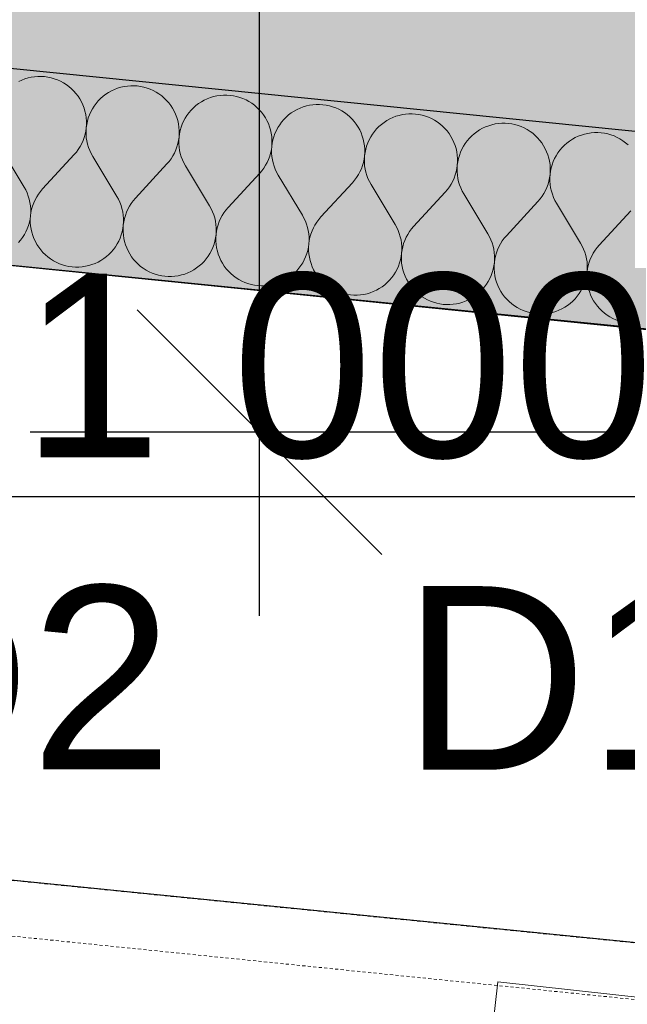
# Model space of a CAD drawing. Header units: millimetres. Extents: x -25972 to 4516, y -2839 to 20217.
# Tile 114 of 114: x -12324 to -11828, y 8600 to 9404. Entities that reach past the tile are written whole.
import ezdxf

# ---------------------------------------------------------------- set-up
doc = ezdxf.new("R2010")
doc.units = ezdxf.units.MM
doc.header["$MEASUREMENT"] = 0
doc.linetypes.add('Wipeout_Contour', pattern=[1000, 0, -1000])
doc.linetypes.add('Čárkovaná M', pattern=[4.5, 2.5, -2])
for name, color, linetype in [('7._POHLED ZÁPADNÍ_1_3D prvky fasada nove', 7, 'Continuous'), ('7._POHLED ZÁPADNÍ_1_Anotace - SP', 7, 'Continuous'), ('7._POHLED ZÁPADNÍ_1_Kóty - SP', 7, 'Continuous'), ('7._POHLED ZÁPADNÍ_1_Nové_Anotace - SP', 7, 'Continuous'), ('7._POHLED ZÁPADNÍ_1_Nové_Konstrukce - nosné', 7, 'Continuous'), ('7._POHLED ZÁPADNÍ_1_Nové_Kóty - SP', 7, 'Continuous'), ('7._POHLED ZÁPADNÍ_1_Nové_Otvory – Dveře', 7, 'Continuous'), ('7._POHLED ZÁPADNÍ_1_Nové_Situace - terén', 7, 'Continuous'), ('7._POHLED ZÁPADNÍ_1_Nové_Výplně – Řezové', 7, 'Continuous'), ('7._POHLED ZÁPADNÍ_1_Nové_VÝTAH VAR 1', 7, 'Continuous'), ('7._POHLED ZÁPADNÍ_1_TZB - VZT', 7, 'Continuous'), ('7._POHLED ZÁPADNÍ_1_TZB - ZTI', 7, 'Continuous')]:
    doc.layers.add(name, color=color, linetype=linetype)
doc.styles.add('GENEROVANÝ_STYL_1', font='txt')
doc.styles.add('GENEROVANÝ_STYL_2', font='txt')

# ---------------------------------------------------------------- blocks, each defined once
blk = doc.blocks.new('*X44', base_point=(-26739.77, -6860.77))
at = {"layer": '7._POHLED ZÁPADNÍ_1_Nové_Výplně – Řezové', "color": 21, "linetype": 'Continuous', "lineweight": 20, "true_color": 0xffaaaa}
for p, q in [((-12322.41, 9354.91), (-12324.88, 9353.76)), ((-12319.87, 9355.88), (-12322.41, 9354.91)), ((-12317.26, 9356.66), (-12319.87, 9355.88)), ((-12314.61, 9357.26), (-12317.26, 9356.66)), ((-12311.92, 9357.66), (-12314.61, 9357.26)), ((-12309.21, 9357.88), (-12311.92, 9357.66)), ((-12306.49, 9357.89), (-12309.21, 9357.88)), ((-12303.77, 9357.72), (-12306.49, 9357.89)), ((-12301.08, 9357.35), (-12303.77, 9357.72)), ((-12298.41, 9356.79), (-12301.08, 9357.35)), ((-12295.8, 9356.04), (-12298.41, 9356.79)), ((-12293.24, 9355.1), (-12295.8, 9356.04)), ((-12290.76, 9353.99), (-12293.24, 9355.1)), ((-12288.37, 9352.7), (-12290.76, 9353.99)), ((-12286.07, 9351.24), (-12288.37, 9352.7)), ((-12283.88, 9349.63), (-12286.07, 9351.24)), ((-12281.81, 9347.86), (-12283.88, 9349.63)), ((-12279.88, 9345.95), (-12281.81, 9347.86)), ((-12246.61, 9347.26), (-12249.07, 9346.12)), ((-12244.06, 9348.23), (-12246.61, 9347.26)), ((-12241.46, 9349.01), (-12244.06, 9348.23)), ((-12238.8, 9349.61), (-12241.46, 9349.01)), ((-12236.11, 9350.02), (-12238.8, 9349.61)), ((-12233.4, 9350.23), (-12236.11, 9350.02)), ((-12230.68, 9350.25), (-12233.4, 9350.23)), ((-12227.97, 9350.07), (-12230.68, 9350.25)), ((-12225.27, 9349.7), (-12227.97, 9350.07)), ((-12222.61, 9349.14), (-12225.27, 9349.7)), ((-12219.99, 9348.39), (-12222.61, 9349.14)), ((-12217.44, 9347.46), (-12219.99, 9348.39)), ((-12214.96, 9346.34), (-12217.44, 9347.46)), ((-12278.08, 9343.9), (-12279.88, 9345.95)), ((-12276.44, 9341.73), (-12278.08, 9343.9)), ((-12274.95, 9339.46), (-12276.44, 9341.73)), ((-12273.63, 9337.08), (-12274.95, 9339.46)), ((-12257.94, 9339.87), (-12259.85, 9337.93)), ((-12255.9, 9341.66), (-12257.94, 9339.87)), ((-12253.73, 9343.31), (-12255.9, 9341.66)), ((-12251.45, 9344.8), (-12253.73, 9343.31)), ((-12249.07, 9346.12), (-12251.45, 9344.8)), ((-12212.56, 9345.05), (-12214.96, 9346.34)), ((-12210.26, 9343.6), (-12212.56, 9345.05)), ((-12208.07, 9341.98), (-12210.26, 9343.6)), ((-12206.01, 9340.21), (-12208.07, 9341.98)), ((-12204.07, 9338.3), (-12206.01, 9340.21)), ((-12170.8, 9339.61), (-12173.27, 9338.47)), ((-12168.26, 9340.58), (-12170.8, 9339.61)), ((-12165.65, 9341.37), (-12168.26, 9340.58)), ((-12163, 9341.96), (-12165.65, 9341.37)), ((-12160.31, 9342.37), (-12163, 9341.96)), ((-12157.6, 9342.58), (-12160.31, 9342.37)), ((-12154.87, 9342.6), (-12157.6, 9342.58)), ((-12152.16, 9342.42), (-12154.87, 9342.6)), ((-12149.46, 9342.05), (-12152.16, 9342.42)), ((-12146.8, 9341.49), (-12149.46, 9342.05)), ((-12144.19, 9340.74), (-12146.8, 9341.49)), ((-12141.63, 9339.81), (-12144.19, 9340.74)), ((-12139.15, 9338.69), (-12141.63, 9339.81)), ((-12136.75, 9337.4), (-12139.15, 9338.69)), ((-12272.49, 9334.61), (-12273.63, 9337.08)), ((-12271.52, 9332.06), (-12272.49, 9334.61)), ((-12270.74, 9329.46), (-12271.52, 9332.06)), ((-12264.69, 9331.38), (-12265.97, 9328.98)), ((-12263.23, 9333.67), (-12264.69, 9331.38)), ((-12261.62, 9335.86), (-12263.23, 9333.67)), ((-12259.85, 9337.93), (-12261.62, 9335.86)), ((-12202.28, 9336.25), (-12204.07, 9338.3)), ((-12200.63, 9334.09), (-12202.28, 9336.25)), ((-12199.15, 9331.81), (-12200.63, 9334.09)), ((-12197.83, 9329.43), (-12199.15, 9331.81)), ((-12182.13, 9332.22), (-12184.04, 9330.28)), ((-12180.09, 9334.02), (-12182.13, 9332.22)), ((-12177.92, 9335.66), (-12180.09, 9334.02)), ((-12175.65, 9337.15), (-12177.92, 9335.66)), ((-12173.27, 9338.47), (-12175.65, 9337.15)), ((-12134.46, 9335.95), (-12136.75, 9337.4)), ((-12132.27, 9334.33), (-12134.46, 9335.95)), ((-12130.2, 9332.56), (-12132.27, 9334.33)), ((-12128.27, 9330.65), (-12130.2, 9332.56)), ((-12126.47, 9328.61), (-12128.27, 9330.65)), ((-12097.46, 9330.82), (-12099.84, 9329.5)), ((-12094.99, 9331.97), (-12097.46, 9330.82)), ((-12092.45, 9332.93), (-12094.99, 9331.97)), ((-12089.85, 9333.72), (-12092.45, 9332.93)), ((-12087.19, 9334.31), (-12089.85, 9333.72)), ((-12084.5, 9334.72), (-12087.19, 9334.31)), ((-12081.79, 9334.93), (-12084.5, 9334.72)), ((-12079.07, 9334.95), (-12081.79, 9334.93)), ((-12076.35, 9334.77), (-12079.07, 9334.95)), ((-12073.66, 9334.4), (-12076.35, 9334.77)), ((-12071, 9333.84), (-12073.66, 9334.4)), ((-12068.38, 9333.09), (-12071, 9333.84)), ((-12065.83, 9332.16), (-12068.38, 9333.09)), ((-12063.34, 9331.04), (-12065.83, 9332.16)), ((-12060.95, 9329.76), (-12063.34, 9331.04)), ((-12270.15, 9326.8), (-12270.74, 9329.46)), ((-12269.74, 9324.11), (-12270.15, 9326.8)), ((-12269.53, 9321.4), (-12269.74, 9324.11)), ((-12268.02, 9323.94), (-12268.77, 9321.32)), ((-12267.09, 9326.5), (-12268.02, 9323.94)), ((-12265.97, 9328.98), (-12267.09, 9326.5)), ((-12196.68, 9326.96), (-12197.83, 9329.43)), ((-12195.72, 9324.42), (-12196.68, 9326.96)), ((-12194.94, 9321.81), (-12195.72, 9324.42)), ((-12188.88, 9323.73), (-12190.17, 9321.33)), ((-12187.43, 9326.03), (-12188.88, 9323.73)), ((-12185.81, 9328.22), (-12187.43, 9326.03)), ((-12184.04, 9330.28), (-12185.81, 9328.22)), ((-12124.83, 9326.44), (-12126.47, 9328.61)), ((-12123.34, 9324.16), (-12124.83, 9326.44)), ((-12122.02, 9321.78), (-12123.34, 9324.16)), ((-12108.24, 9322.64), (-12110.01, 9320.57)), ((-12106.33, 9324.57), (-12108.24, 9322.64)), ((-12104.29, 9326.37), (-12106.33, 9324.57)), ((-12102.12, 9328.01), (-12104.29, 9326.37)), ((-12099.84, 9329.5), (-12102.12, 9328.01)), ((-12058.65, 9328.3), (-12060.95, 9329.76)), ((-12056.46, 9326.68), (-12058.65, 9328.3)), ((-12054.4, 9324.91), (-12056.46, 9326.68)), ((-12052.46, 9323), (-12054.4, 9324.91)), ((-12050.67, 9320.96), (-12052.46, 9323)), ((-12021.66, 9323.17), (-12024.03, 9321.85)), ((-12019.19, 9324.32), (-12021.66, 9323.17)), ((-12016.65, 9325.29), (-12019.19, 9324.32)), ((-12014.04, 9326.07), (-12016.65, 9325.29)), ((-12011.39, 9326.67), (-12014.04, 9326.07)), ((-12008.7, 9327.07), (-12011.39, 9326.67)), ((-12005.98, 9327.28), (-12008.7, 9327.07)), ((-12003.26, 9327.3), (-12005.98, 9327.28)), ((-12000.55, 9327.13), (-12003.26, 9327.3)), ((-11997.85, 9326.76), (-12000.55, 9327.13)), ((-11995.19, 9326.19), (-11997.85, 9326.76)), ((-11992.58, 9325.45), (-11995.19, 9326.19)), ((-11990.02, 9324.51), (-11992.58, 9325.45)), ((-11987.54, 9323.4), (-11990.02, 9324.51)), ((-11985.14, 9322.11), (-11987.54, 9323.4)), ((-12270.07, 9313.27), (-12269.69, 9315.97)), ((-12269.69, 9315.97), (-12269.87, 9313.25)), ((-12269.69, 9315.97), (-12269.52, 9318.68)), ((-12269.33, 9318.66), (-12269.69, 9315.97)), ((-12269.52, 9318.68), (-12269.53, 9321.4)), ((-12268.77, 9321.32), (-12269.33, 9318.66)), ((-12194.34, 9319.16), (-12194.94, 9321.81)), ((-12193.94, 9316.47), (-12194.34, 9319.16)), ((-12193.73, 9313.75), (-12193.94, 9316.47)), ((-12192.21, 9316.29), (-12192.96, 9313.68)), ((-12191.28, 9318.85), (-12192.21, 9316.29)), ((-12190.17, 9321.33), (-12191.28, 9318.85)), ((-12120.88, 9319.31), (-12122.02, 9321.78)), ((-12119.91, 9316.77), (-12120.88, 9319.31)), ((-12119.13, 9314.16), (-12119.91, 9316.77)), ((-12113.08, 9316.08), (-12114.36, 9313.68)), ((-12111.62, 9318.38), (-12113.08, 9316.08)), ((-12110.01, 9320.57), (-12111.62, 9318.38)), ((-12049.02, 9318.79), (-12050.67, 9320.96)), ((-12047.54, 9316.51), (-12049.02, 9318.79)), ((-12046.22, 9314.13), (-12047.54, 9316.51)), ((-12032.43, 9314.99), (-12034.2, 9312.92)), ((-12030.52, 9316.92), (-12032.43, 9314.99)), ((-12028.48, 9318.72), (-12030.52, 9316.92)), ((-12026.31, 9320.37), (-12028.48, 9318.72)), ((-12024.03, 9321.85), (-12026.31, 9320.37)), ((-11982.85, 9320.65), (-11985.14, 9322.11)), ((-11980.66, 9319.04), (-11982.85, 9320.65)), ((-11978.59, 9317.27), (-11980.66, 9319.04)), ((-11976.65, 9315.36), (-11978.59, 9317.27)), ((-11974.86, 9313.31), (-11976.65, 9315.36)), ((-11945.85, 9315.52), (-11948.23, 9314.2)), ((-11943.38, 9316.67), (-11945.85, 9315.52)), ((-11940.84, 9317.64), (-11943.38, 9316.67)), ((-11938.24, 9318.42), (-11940.84, 9317.64)), ((-11935.58, 9319.02), (-11938.24, 9318.42)), ((-11932.89, 9319.42), (-11935.58, 9319.02)), ((-11930.18, 9319.64), (-11932.89, 9319.42)), ((-11927.46, 9319.65), (-11930.18, 9319.64)), ((-11924.74, 9319.48), (-11927.46, 9319.65)), ((-11922.05, 9319.11), (-11924.74, 9319.48)), ((-11919.39, 9318.55), (-11922.05, 9319.11)), ((-11916.77, 9317.8), (-11919.39, 9318.55)), ((-11914.22, 9316.86), (-11916.77, 9317.8)), ((-11911.73, 9315.75), (-11914.22, 9316.86)), ((-11909.34, 9314.46), (-11911.73, 9315.75)), ((-12272.32, 9305.44), (-12271.38, 9307.99)), ((-12271.38, 9307.99), (-12270.63, 9310.61)), ((-12270.63, 9310.61), (-12270.07, 9313.27)), ((-12269.87, 9313.25), (-12269.85, 9310.53)), ((-12269.85, 9310.53), (-12269.64, 9307.82)), ((-12269.64, 9307.82), (-12269.23, 9305.13)), ((-12194.26, 9305.62), (-12193.89, 9308.32)), ((-12193.89, 9308.32), (-12194.06, 9305.6)), ((-12193.89, 9308.32), (-12193.71, 9311.03)), ((-12193.52, 9311.01), (-12193.89, 9308.32)), ((-12193.71, 9311.03), (-12193.73, 9313.75)), ((-12192.96, 9313.68), (-12193.52, 9311.01)), ((-12118.54, 9311.51), (-12119.13, 9314.16)), ((-12118.13, 9308.82), (-12118.54, 9311.51)), ((-12117.92, 9306.11), (-12118.13, 9308.82)), ((-12116.41, 9308.64), (-12117.16, 9306.03)), ((-12115.48, 9311.2), (-12116.41, 9308.64)), ((-12114.36, 9313.68), (-12115.48, 9311.2)), ((-12045.07, 9311.66), (-12046.22, 9314.13)), ((-12044.11, 9309.12), (-12045.07, 9311.66)), ((-12043.32, 9306.52), (-12044.11, 9309.12)), ((-12042.73, 9303.86), (-12043.32, 9306.52)), ((-12037.27, 9308.43), (-12038.56, 9306.03)), ((-12035.82, 9310.73), (-12037.27, 9308.43)), ((-12034.2, 9312.92), (-12035.82, 9310.73)), ((-11973.22, 9311.14), (-11974.86, 9313.31)), ((-11971.73, 9308.86), (-11973.22, 9311.14)), ((-11970.41, 9306.48), (-11971.73, 9308.86)), ((-11969.27, 9304.02), (-11970.41, 9306.48)), ((-11956.63, 9307.34), (-11958.4, 9305.27)), ((-11954.72, 9309.28), (-11956.63, 9307.34)), ((-11952.67, 9311.07), (-11954.72, 9309.28)), ((-11950.51, 9312.72), (-11952.67, 9311.07)), ((-11948.23, 9314.2), (-11950.51, 9312.72)), ((-11907.04, 9313), (-11909.34, 9314.46)), ((-11904.85, 9311.39), (-11907.04, 9313)), ((-11902.78, 9309.62), (-11904.85, 9311.39)), ((-11900.85, 9307.71), (-11902.78, 9309.62)), ((-11899.05, 9305.66), (-11900.85, 9307.71)), ((-11872.42, 9306.56), (-11874.7, 9305.07)), ((-11870.04, 9307.88), (-11872.42, 9306.56)), ((-11867.58, 9309.02), (-11870.04, 9307.88)), ((-11865.03, 9309.99), (-11867.58, 9309.02)), ((-11862.43, 9310.77), (-11865.03, 9309.99)), ((-11859.78, 9311.37), (-11862.43, 9310.77)), ((-11857.08, 9311.78), (-11859.78, 9311.37)), ((-11854.37, 9311.99), (-11857.08, 9311.78)), ((-11851.65, 9312.01), (-11854.37, 9311.99)), ((-11848.94, 9311.83), (-11851.65, 9312.01)), ((-11846.24, 9311.46), (-11848.94, 9311.83)), ((-11843.58, 9310.9), (-11846.24, 9311.46)), ((-11840.96, 9310.15), (-11843.58, 9310.9)), ((-11838.41, 9309.22), (-11840.96, 9310.15)), ((-11835.93, 9308.1), (-11838.41, 9309.22)), ((-11833.53, 9306.81), (-11835.93, 9308.1)), ((-11831.23, 9305.36), (-11833.53, 9306.81)), ((-12320.53, 9267.52), (-12340.21, 9300.13)), ((-12276.18, 9298.27), (-12274.72, 9300.56)), ((-12274.72, 9300.56), (-12273.43, 9302.96)), ((-12273.43, 9302.96), (-12272.32, 9305.44)), ((-12269.23, 9305.13), (-12268.63, 9302.47)), ((-12268.63, 9302.47), (-12267.85, 9299.87)), ((-12267.85, 9299.87), (-12266.88, 9297.33)), ((-12196.51, 9297.79), (-12195.57, 9300.35)), ((-12195.57, 9300.35), (-12194.82, 9302.96)), ((-12194.82, 9302.96), (-12194.26, 9305.62)), ((-12194.06, 9305.6), (-12194.04, 9302.88)), ((-12194.04, 9302.88), (-12193.83, 9300.17)), ((-12193.83, 9300.17), (-12193.42, 9297.48)), ((-12118.45, 9297.98), (-12118.08, 9300.67)), ((-12118.08, 9300.67), (-12118.26, 9297.96)), ((-12118.08, 9300.67), (-12117.91, 9303.38)), ((-12117.72, 9303.37), (-12118.08, 9300.67)), ((-12117.91, 9303.38), (-12117.92, 9306.11)), ((-12117.16, 9306.03), (-12117.72, 9303.37)), ((-12042.33, 9301.17), (-12042.73, 9303.86)), ((-12042.12, 9298.46), (-12042.33, 9301.17)), ((-12042.1, 9295.74), (-12042.12, 9298.46)), ((-12040.6, 9301), (-12041.35, 9298.38)), ((-12039.67, 9303.55), (-12040.6, 9301)), ((-12038.56, 9306.03), (-12039.67, 9303.55)), ((-11968.3, 9301.47), (-11969.27, 9304.02)), ((-11967.52, 9298.87), (-11968.3, 9301.47)), ((-11966.92, 9296.21), (-11967.52, 9298.87)), ((-11962.75, 9298.39), (-11963.86, 9295.9)), ((-11961.46, 9300.78), (-11962.75, 9298.39)), ((-11960.01, 9303.08), (-11961.46, 9300.78)), ((-11958.4, 9305.27), (-11960.01, 9303.08)), ((-11897.41, 9303.49), (-11899.05, 9305.66)), ((-11895.93, 9301.22), (-11897.41, 9303.49)), ((-11894.61, 9298.84), (-11895.93, 9301.22)), ((-11893.46, 9296.37), (-11894.61, 9298.84)), ((-11880.82, 9299.69), (-11882.59, 9297.62)), ((-11878.91, 9301.63), (-11880.82, 9299.69)), ((-11876.87, 9303.42), (-11878.91, 9301.63)), ((-11874.7, 9305.07), (-11876.87, 9303.42)), ((-11829.05, 9303.74), (-11831.23, 9305.36)), ((-11826.98, 9301.97), (-11829.05, 9303.74)), ((-12305.37, 9265.99), (-12279.57, 9294.01)), ((-12279.57, 9294.01), (-12277.8, 9296.08)), ((-12277.8, 9296.08), (-12276.18, 9298.27)), ((-12266.88, 9297.33), (-12265.73, 9294.86)), ((-12265.73, 9294.86), (-12264.41, 9292.48)), ((-12244.72, 9259.87), (-12264.41, 9292.48)), ((-12201.99, 9288.43), (-12200.37, 9290.62)), ((-12200.37, 9290.62), (-12198.92, 9292.92)), ((-12198.92, 9292.92), (-12197.63, 9295.31)), ((-12197.63, 9295.31), (-12196.51, 9297.79)), ((-12193.42, 9297.48), (-12192.83, 9294.83)), ((-12192.83, 9294.83), (-12192.04, 9292.22)), ((-12192.04, 9292.22), (-12191.07, 9289.68)), ((-12120.7, 9290.14), (-12119.77, 9292.7)), ((-12119.77, 9292.7), (-12119.02, 9295.31)), ((-12119.02, 9295.31), (-12118.45, 9297.98)), ((-12118.26, 9297.96), (-12118.24, 9295.23)), ((-12118.24, 9295.23), (-12118.02, 9292.52)), ((-12118.02, 9292.52), (-12117.62, 9289.83)), ((-12042.65, 9290.33), (-12042.28, 9293.02)), ((-12042.28, 9293.02), (-12042.45, 9290.31)), ((-12042.28, 9293.02), (-12042.1, 9295.74)), ((-12041.91, 9295.72), (-12042.28, 9293.02)), ((-12041.35, 9298.38), (-12041.91, 9295.72)), ((-11966.52, 9293.52), (-11966.92, 9296.21)), ((-11966.31, 9290.81), (-11966.52, 9293.52)), ((-11966.29, 9288.09), (-11966.31, 9290.81)), ((-11965.55, 9290.73), (-11966.1, 9288.07)), ((-11964.8, 9293.35), (-11965.55, 9290.73)), ((-11963.86, 9295.9), (-11964.8, 9293.35)), ((-11892.5, 9293.82), (-11893.46, 9296.37)), ((-11891.71, 9291.22), (-11892.5, 9293.82)), ((-11891.12, 9288.56), (-11891.71, 9291.22)), ((-11886.95, 9290.74), (-11888.06, 9288.26)), ((-11885.66, 9293.14), (-11886.95, 9290.74)), ((-11884.2, 9295.43), (-11885.66, 9293.14)), ((-11882.59, 9297.62), (-11884.2, 9295.43)), ((-12229.56, 9258.34), (-12203.76, 9286.37)), ((-12203.76, 9286.37), (-12201.99, 9288.43)), ((-12191.07, 9289.68), (-12189.92, 9287.21)), ((-12189.92, 9287.21), (-12188.6, 9284.84)), ((-12168.92, 9252.22), (-12188.6, 9284.84)), ((-12126.19, 9280.78), (-12124.57, 9282.97)), ((-12124.57, 9282.97), (-12123.11, 9285.27)), ((-12123.11, 9285.27), (-12121.82, 9287.66)), ((-12121.82, 9287.66), (-12120.7, 9290.14)), ((-12117.62, 9289.83), (-12117.02, 9287.18)), ((-12117.02, 9287.18), (-12116.23, 9284.57)), ((-12116.23, 9284.57), (-12115.26, 9282.03)), ((-12046.01, 9280.02), (-12044.9, 9282.5)), ((-12044.9, 9282.5), (-12043.96, 9285.05)), ((-12043.96, 9285.05), (-12043.21, 9287.67)), ((-12043.21, 9287.67), (-12042.65, 9290.33)), ((-12042.45, 9290.31), (-12042.43, 9287.59)), ((-12042.43, 9287.59), (-12042.22, 9284.87)), ((-12042.22, 9284.87), (-12041.81, 9282.18)), ((-11967.41, 9280.02), (-11966.84, 9282.68)), ((-11966.84, 9282.68), (-11966.47, 9285.37)), ((-11966.47, 9285.37), (-11966.65, 9282.66)), ((-11966.65, 9282.66), (-11966.63, 9279.94)), ((-11966.47, 9285.37), (-11966.29, 9288.09)), ((-11966.1, 9288.07), (-11966.47, 9285.37)), ((-11890.72, 9285.87), (-11891.12, 9288.56)), ((-11890.5, 9283.16), (-11890.72, 9285.87)), ((-11890.49, 9280.44), (-11890.5, 9283.16)), ((-11889.74, 9283.08), (-11890.3, 9280.42)), ((-11888.99, 9285.7), (-11889.74, 9283.08)), ((-11888.06, 9288.26), (-11888.99, 9285.7)), ((-12153.76, 9250.69), (-12127.96, 9278.72)), ((-12127.96, 9278.72), (-12126.19, 9280.78)), ((-12115.26, 9282.03), (-12114.12, 9279.57)), ((-12114.12, 9279.57), (-12112.79, 9277.19)), ((-12093.11, 9244.57), (-12112.79, 9277.19)), ((-12050.38, 9273.14), (-12048.76, 9275.32)), ((-12048.76, 9275.32), (-12047.3, 9277.62)), ((-12047.3, 9277.62), (-12046.01, 9280.02)), ((-12041.81, 9282.18), (-12041.21, 9279.53)), ((-12041.21, 9279.53), (-12040.43, 9276.93)), ((-12040.43, 9276.93), (-12039.46, 9274.38)), ((-12039.46, 9274.38), (-12038.31, 9271.92)), ((-11970.21, 9272.37), (-11969.09, 9274.85)), ((-11969.09, 9274.85), (-11968.16, 9277.4)), ((-11968.16, 9277.4), (-11967.41, 9280.02)), ((-11966.63, 9279.94), (-11966.41, 9277.23)), ((-11966.41, 9277.23), (-11966.01, 9274.54)), ((-11966.01, 9274.54), (-11965.41, 9271.88)), ((-11891.6, 9272.37), (-11891.04, 9275.03)), ((-11891.04, 9275.03), (-11890.67, 9277.73)), ((-11890.67, 9277.73), (-11890.84, 9275.01)), ((-11890.84, 9275.01), (-11890.82, 9272.29)), ((-11890.67, 9277.73), (-11890.49, 9280.44)), ((-11890.3, 9280.42), (-11890.67, 9277.73)), ((-12319.21, 9265.14), (-12320.53, 9267.52)), ((-12077.95, 9243.04), (-12052.15, 9271.07)), ((-12052.15, 9271.07), (-12050.38, 9273.14)), ((-12038.31, 9271.92), (-12036.99, 9269.54)), ((-12017.31, 9236.92), (-12036.99, 9269.54)), ((-11974.57, 9265.49), (-11972.96, 9267.67)), ((-11972.96, 9267.67), (-11971.5, 9269.97)), ((-11971.5, 9269.97), (-11970.21, 9272.37)), ((-11965.41, 9271.88), (-11964.62, 9269.28)), ((-11964.62, 9269.28), (-11963.65, 9266.74)), ((-11963.65, 9266.74), (-11962.51, 9264.27)), ((-11894.4, 9264.72), (-11893.29, 9267.2)), ((-11893.29, 9267.2), (-11892.35, 9269.75)), ((-11892.35, 9269.75), (-11891.6, 9272.37)), ((-11890.82, 9272.29), (-11890.61, 9269.58)), ((-11890.61, 9269.58), (-11890.2, 9266.89)), ((-11890.2, 9266.89), (-11889.6, 9264.23)), ((-12318.06, 9262.67), (-12319.21, 9265.14)), ((-12317.09, 9260.13), (-12318.06, 9262.67)), ((-12316.3, 9257.52), (-12317.09, 9260.13)), ((-12310.21, 9259.44), (-12311.5, 9257.04)), ((-12308.76, 9261.73), (-12310.21, 9259.44)), ((-12307.14, 9263.92), (-12308.76, 9261.73)), ((-12305.37, 9265.99), (-12307.14, 9263.92)), ((-12243.4, 9257.49), (-12244.72, 9259.87)), ((-12229.56, 9258.34), (-12231.33, 9256.27)), ((-12002.15, 9235.39), (-11976.34, 9263.42)), ((-11976.34, 9263.42), (-11974.57, 9265.49)), ((-11962.51, 9264.27), (-11961.18, 9261.89)), ((-11941.5, 9229.28), (-11961.18, 9261.89)), ((-11898.77, 9257.84), (-11897.15, 9260.03)), ((-11897.15, 9260.03), (-11895.69, 9262.32)), ((-11895.69, 9262.32), (-11894.4, 9264.72)), ((-11889.6, 9264.23), (-11888.82, 9261.63)), ((-11888.82, 9261.63), (-11887.85, 9259.09)), ((-11887.85, 9259.09), (-11886.7, 9256.62)), ((-12315.71, 9254.87), (-12316.3, 9257.52)), ((-12315.3, 9252.18), (-12315.71, 9254.87)), ((-12315.09, 9249.47), (-12315.3, 9252.18)), ((-12313.56, 9252), (-12314.31, 9249.39)), ((-12312.62, 9254.56), (-12313.56, 9252)), ((-12311.5, 9257.04), (-12312.62, 9254.56)), ((-12242.25, 9255.02), (-12243.4, 9257.49)), ((-12241.28, 9252.48), (-12242.25, 9255.02)), ((-12240.5, 9249.88), (-12241.28, 9252.48)), ((-12234.41, 9251.79), (-12235.7, 9249.39)), ((-12232.95, 9254.08), (-12234.41, 9251.79)), ((-12231.33, 9256.27), (-12232.95, 9254.08)), ((-12167.6, 9249.84), (-12168.92, 9252.22)), ((-12153.76, 9250.69), (-12155.53, 9248.62)), ((-11926.34, 9227.75), (-11900.54, 9255.77)), ((-11900.54, 9255.77), (-11898.77, 9257.84)), ((-11886.7, 9256.62), (-11885.38, 9254.24)), ((-11865.7, 9221.63), (-11885.38, 9254.24)), ((-12315.61, 9241.34), (-12315.24, 9244.03)), ((-12315.24, 9244.03), (-12315.42, 9241.32)), ((-12315.24, 9244.03), (-12315.07, 9246.75)), ((-12314.87, 9246.73), (-12315.24, 9244.03)), ((-12315.07, 9246.75), (-12315.09, 9249.47)), ((-12314.31, 9249.39), (-12314.87, 9246.73)), ((-12239.9, 9247.22), (-12240.5, 9249.88)), ((-12239.49, 9244.53), (-12239.9, 9247.22)), ((-12239.28, 9241.82), (-12239.49, 9244.53)), ((-12237.75, 9244.36), (-12238.5, 9241.74)), ((-12236.81, 9246.91), (-12237.75, 9244.36)), ((-12235.7, 9249.39), (-12236.81, 9246.91)), ((-12166.45, 9247.38), (-12167.6, 9249.84)), ((-12165.48, 9244.83), (-12166.45, 9247.38)), ((-12164.69, 9242.23), (-12165.48, 9244.83)), ((-12164.1, 9239.57), (-12164.69, 9242.23)), ((-12158.6, 9244.14), (-12159.89, 9241.74)), ((-12157.14, 9246.44), (-12158.6, 9244.14)), ((-12155.53, 9248.62), (-12157.14, 9246.44)), ((-12091.79, 9242.19), (-12093.11, 9244.57)), ((-12090.64, 9239.73), (-12091.79, 9242.19)), ((-12077.95, 9243.04), (-12079.72, 9240.98)), ((-11850.53, 9220.1), (-11824.73, 9248.13)), ((-12317.85, 9233.5), (-12316.92, 9236.06)), ((-12316.92, 9236.06), (-12316.17, 9238.68)), ((-12316.17, 9238.68), (-12315.61, 9241.34)), ((-12315.42, 9241.32), (-12315.4, 9238.6)), ((-12315.4, 9238.6), (-12315.19, 9235.89)), ((-12315.19, 9235.89), (-12314.79, 9233.2)), ((-12239.8, 9233.69), (-12239.44, 9236.39)), ((-12239.44, 9236.39), (-12239.61, 9233.67)), ((-12239.44, 9236.39), (-12239.26, 9239.1)), ((-12239.06, 9239.08), (-12239.44, 9236.39)), ((-12239.26, 9239.1), (-12239.28, 9241.82)), ((-12238.5, 9241.74), (-12239.06, 9239.08)), ((-12163.69, 9236.88), (-12164.1, 9239.57)), ((-12163.47, 9234.17), (-12163.69, 9236.88)), ((-12163.45, 9231.45), (-12163.47, 9234.17)), ((-12162.7, 9234.09), (-12163.26, 9231.43)), ((-12161.94, 9236.71), (-12162.7, 9234.09)), ((-12161.01, 9239.26), (-12161.94, 9236.71)), ((-12159.89, 9241.74), (-12161.01, 9239.26)), ((-12089.67, 9237.19), (-12090.64, 9239.73)), ((-12088.89, 9234.58), (-12089.67, 9237.19)), ((-12088.29, 9231.93), (-12088.89, 9234.58)), ((-12084.09, 9234.1), (-12085.2, 9231.62)), ((-12082.8, 9236.49), (-12084.09, 9234.1)), ((-12081.34, 9238.79), (-12082.8, 9236.49)), ((-12079.72, 9240.98), (-12081.34, 9238.79)), ((-12015.99, 9234.55), (-12017.31, 9236.92)), ((-12014.84, 9232.08), (-12015.99, 9234.55)), ((-12002.15, 9235.39), (-12003.92, 9233.33)), ((-12323.32, 9224.14), (-12321.7, 9226.33)), ((-12321.7, 9226.33), (-12320.25, 9228.62)), ((-12320.25, 9228.62), (-12318.96, 9231.02)), ((-12318.96, 9231.02), (-12317.85, 9233.5)), ((-12314.79, 9233.2), (-12314.19, 9230.54)), ((-12314.19, 9230.54), (-12313.41, 9227.93)), ((-12313.41, 9227.93), (-12312.45, 9225.39)), ((-12242.04, 9225.86), (-12241.11, 9228.41)), ((-12241.11, 9228.41), (-12240.36, 9231.03)), ((-12240.36, 9231.03), (-12239.8, 9233.69)), ((-12239.61, 9233.67), (-12239.6, 9230.95)), ((-12239.6, 9230.95), (-12239.39, 9228.24)), ((-12239.39, 9228.24), (-12238.98, 9225.55)), ((-12164.56, 9223.38), (-12164, 9226.04)), ((-12164, 9226.04), (-12163.63, 9228.74)), ((-12163.63, 9228.74), (-12163.81, 9226.02)), ((-12163.81, 9226.02), (-12163.79, 9223.3)), ((-12163.63, 9228.74), (-12163.45, 9231.45)), ((-12163.26, 9231.43), (-12163.63, 9228.74)), ((-12087.88, 9229.24), (-12088.29, 9231.93)), ((-12087.67, 9226.52), (-12087.88, 9229.24)), ((-12087.65, 9223.8), (-12087.67, 9226.52)), ((-12086.89, 9226.45), (-12087.45, 9223.78)), ((-12086.14, 9229.06), (-12086.89, 9226.45)), ((-12085.2, 9231.62), (-12086.14, 9229.06)), ((-12013.87, 9229.54), (-12014.84, 9232.08)), ((-12013.08, 9226.93), (-12013.87, 9229.54)), ((-12012.48, 9224.28), (-12013.08, 9226.93)), ((-12008.28, 9226.45), (-12009.4, 9223.97)), ((-12006.99, 9228.84), (-12008.28, 9226.45)), ((-12005.53, 9231.14), (-12006.99, 9228.84)), ((-12003.92, 9233.33), (-12005.53, 9231.14)), ((-11940.18, 9226.9), (-11941.5, 9229.28)), ((-11939.03, 9224.43), (-11940.18, 9226.9)), ((-11926.34, 9227.75), (-11928.11, 9225.68)), ((-12325.09, 9222.07), (-12323.32, 9224.14)), ((-12312.45, 9225.39), (-12311.3, 9222.92)), ((-12311.3, 9222.92), (-12309.98, 9220.54)), ((-12309.98, 9220.54), (-12308.5, 9218.26)), ((-12308.5, 9218.26), (-12306.85, 9216.1)), ((-12247.51, 9216.49), (-12245.9, 9218.68)), ((-12245.9, 9218.68), (-12244.44, 9220.98)), ((-12244.44, 9220.98), (-12243.16, 9223.37)), ((-12243.16, 9223.37), (-12242.04, 9225.86)), ((-12238.98, 9225.55), (-12238.39, 9222.89)), ((-12238.39, 9222.89), (-12237.61, 9220.29)), ((-12237.61, 9220.29), (-12236.64, 9217.74)), ((-12167.35, 9215.73), (-12166.24, 9218.21)), ((-12166.24, 9218.21), (-12165.3, 9220.76)), ((-12165.3, 9220.76), (-12164.56, 9223.38)), ((-12163.79, 9223.3), (-12163.58, 9220.59)), ((-12163.58, 9220.59), (-12163.18, 9217.9)), ((-12088.75, 9215.73), (-12088.19, 9218.39)), ((-12088.19, 9218.39), (-12087.82, 9221.09)), ((-12087.82, 9221.09), (-12088, 9218.37)), ((-12088, 9218.37), (-12087.99, 9215.65)), ((-12087.82, 9221.09), (-12087.65, 9223.8)), ((-12087.45, 9223.78), (-12087.82, 9221.09)), ((-12012.08, 9221.59), (-12012.48, 9224.28)), ((-12011.86, 9218.88), (-12012.08, 9221.59)), ((-12011.84, 9216.16), (-12011.86, 9218.88)), ((-12011.08, 9218.8), (-12011.65, 9216.14)), ((-12010.33, 9221.41), (-12011.08, 9218.8)), ((-12009.4, 9223.97), (-12010.33, 9221.41)), ((-11938.06, 9221.89), (-11939.03, 9224.43)), ((-11937.28, 9219.28), (-11938.06, 9221.89)), ((-11936.68, 9216.63), (-11937.28, 9219.28)), ((-11932.48, 9218.8), (-11933.59, 9216.32)), ((-11931.19, 9221.2), (-11932.48, 9218.8)), ((-11929.73, 9223.49), (-11931.19, 9221.2)), ((-11928.11, 9225.68), (-11929.73, 9223.49)), ((-11864.37, 9219.25), (-11865.7, 9221.63)), ((-11863.23, 9216.78), (-11864.37, 9219.25)), ((-11852.3, 9218.03), (-11853.92, 9215.84)), ((-11850.53, 9220.1), (-11852.3, 9218.03)), ((-12306.85, 9216.1), (-12305.06, 9214.05)), ((-12305.06, 9214.05), (-12303.12, 9212.14)), ((-12303.12, 9212.14), (-12301.06, 9210.37)), ((-12301.06, 9210.37), (-12298.87, 9208.76)), ((-12255.4, 9209.04), (-12253.23, 9210.69)), ((-12253.23, 9210.69), (-12251.19, 9212.48)), ((-12251.19, 9212.48), (-12249.28, 9214.42)), ((-12249.28, 9214.42), (-12247.51, 9216.49)), ((-12236.64, 9217.74), (-12235.5, 9215.28)), ((-12235.5, 9215.28), (-12234.18, 9212.9)), ((-12234.18, 9212.9), (-12232.69, 9210.62)), ((-12232.69, 9210.62), (-12231.05, 9208.45)), ((-12171.71, 9208.84), (-12170.09, 9211.03)), ((-12170.09, 9211.03), (-12168.64, 9213.33)), ((-12168.64, 9213.33), (-12167.35, 9215.73)), ((-12163.18, 9217.9), (-12162.58, 9215.24)), ((-12162.58, 9215.24), (-12161.8, 9212.64)), ((-12161.8, 9212.64), (-12160.83, 9210.1)), ((-12160.83, 9210.1), (-12159.69, 9207.63)), ((-12091.54, 9208.08), (-12090.43, 9210.56)), ((-12090.43, 9210.56), (-12089.5, 9213.12)), ((-12089.5, 9213.12), (-12088.75, 9215.73)), ((-12087.99, 9215.65), (-12087.78, 9212.94)), ((-12087.78, 9212.94), (-12087.37, 9210.25)), ((-12087.37, 9210.25), (-12086.78, 9207.6)), ((-12012.95, 9208.08), (-12012.39, 9210.75)), ((-12012.39, 9210.75), (-12012.02, 9213.44)), ((-12012.02, 9213.44), (-12012.2, 9210.73)), ((-12012.2, 9210.73), (-12012.18, 9208.01)), ((-12012.02, 9213.44), (-12011.84, 9216.16)), ((-12011.65, 9216.14), (-12012.02, 9213.44)), ((-11936.27, 9213.94), (-11936.68, 9216.63)), ((-11936.06, 9211.23), (-11936.27, 9213.94)), ((-11936.04, 9208.51), (-11936.06, 9211.23)), ((-11935.28, 9211.15), (-11935.84, 9208.49)), ((-11934.53, 9213.76), (-11935.28, 9211.15)), ((-11933.59, 9216.32), (-11934.53, 9213.76)), ((-11862.26, 9214.24), (-11863.23, 9216.78)), ((-11861.47, 9211.64), (-11862.26, 9214.24)), ((-11860.87, 9208.98), (-11861.47, 9211.64)), ((-11856.67, 9211.15), (-11857.79, 9208.67)), ((-11855.38, 9213.55), (-11856.67, 9211.15)), ((-11853.92, 9215.84), (-11855.38, 9213.55)), ((-12298.87, 9208.76), (-12296.57, 9207.3)), ((-12296.57, 9207.3), (-12294.17, 9206.01)), ((-12294.17, 9206.01), (-12291.69, 9204.9)), ((-12291.69, 9204.9), (-12289.14, 9203.96)), ((-12289.14, 9203.96), (-12286.52, 9203.21)), ((-12286.52, 9203.21), (-12283.86, 9202.65)), ((-12283.86, 9202.65), (-12281.16, 9202.28)), ((-12281.16, 9202.28), (-12278.45, 9202.11)), ((-12278.45, 9202.11), (-12275.73, 9202.12)), ((-12275.73, 9202.12), (-12273.02, 9202.34)), ((-12273.02, 9202.34), (-12270.33, 9202.74)), ((-12270.33, 9202.74), (-12267.67, 9203.34)), ((-12267.67, 9203.34), (-12265.07, 9204.12)), ((-12265.07, 9204.12), (-12262.52, 9205.09)), ((-12262.52, 9205.09), (-12260.06, 9206.24)), ((-12260.06, 9206.24), (-12257.68, 9207.56)), ((-12257.68, 9207.56), (-12255.4, 9209.04)), ((-12231.05, 9208.45), (-12229.25, 9206.4)), ((-12229.25, 9206.4), (-12227.32, 9204.49)), ((-12227.32, 9204.49), (-12225.25, 9202.72)), ((-12225.25, 9202.72), (-12223.06, 9201.11)), ((-12179.59, 9201.39), (-12177.43, 9203.04)), ((-12177.43, 9203.04), (-12175.38, 9204.83)), ((-12175.38, 9204.83), (-12173.47, 9206.77)), ((-12173.47, 9206.77), (-12171.71, 9208.84)), ((-12159.69, 9207.63), (-12158.37, 9205.25)), ((-12158.37, 9205.25), (-12156.89, 9202.97)), ((-12156.89, 9202.97), (-12155.24, 9200.8)), ((-12095.9, 9201.19), (-12094.29, 9203.38)), ((-12094.29, 9203.38), (-12092.83, 9205.68)), ((-12092.83, 9205.68), (-12091.54, 9208.08)), ((-12086.78, 9207.6), (-12086, 9204.99)), ((-12086, 9204.99), (-12085.03, 9202.45)), ((-12085.03, 9202.45), (-12083.88, 9199.98)), ((-12015.74, 9200.43), (-12014.63, 9202.91)), ((-12014.63, 9202.91), (-12013.69, 9205.47)), ((-12013.69, 9205.47), (-12012.95, 9208.08)), ((-12012.18, 9208.01), (-12011.97, 9205.29)), ((-12011.97, 9205.29), (-12011.57, 9202.6)), ((-12011.57, 9202.6), (-12010.97, 9199.95)), ((-11937.14, 9200.44), (-11936.58, 9203.1)), ((-11936.58, 9203.1), (-11936.21, 9205.79)), ((-11936.21, 9205.79), (-11936.39, 9203.08)), ((-11936.39, 9203.08), (-11936.37, 9200.36)), ((-11936.21, 9205.79), (-11936.04, 9208.51)), ((-11935.84, 9208.49), (-11936.21, 9205.79)), ((-11860.47, 9206.29), (-11860.87, 9208.98)), ((-11860.25, 9203.58), (-11860.47, 9206.29)), ((-11860.23, 9200.86), (-11860.25, 9203.58)), ((-11859.47, 9203.5), (-11860.04, 9200.84)), ((-11858.72, 9206.12), (-11859.47, 9203.5)), ((-11857.79, 9208.67), (-11858.72, 9206.12)), ((-12223.06, 9201.11), (-12220.76, 9199.65)), ((-12220.76, 9199.65), (-12218.37, 9198.36)), ((-12218.37, 9198.36), (-12215.89, 9197.25)), ((-12215.89, 9197.25), (-12213.33, 9196.31)), ((-12213.33, 9196.31), (-12210.72, 9195.56)), ((-12210.72, 9195.56), (-12208.05, 9195)), ((-12208.05, 9195), (-12205.36, 9194.63)), ((-12205.36, 9194.63), (-12202.64, 9194.46)), ((-12202.64, 9194.46), (-12199.92, 9194.48)), ((-12199.92, 9194.48), (-12197.21, 9194.69)), ((-12197.21, 9194.69), (-12194.52, 9195.09)), ((-12194.52, 9195.09), (-12191.87, 9195.69)), ((-12191.87, 9195.69), (-12189.26, 9196.47)), ((-12189.26, 9196.47), (-12186.72, 9197.44)), ((-12186.72, 9197.44), (-12184.25, 9198.59)), ((-12184.25, 9198.59), (-12181.87, 9199.91)), ((-12181.87, 9199.91), (-12179.59, 9201.39)), ((-12155.24, 9200.8), (-12153.45, 9198.76)), ((-12153.45, 9198.76), (-12151.51, 9196.84)), ((-12151.51, 9196.84), (-12149.44, 9195.08)), ((-12149.44, 9195.08), (-12147.26, 9193.46)), ((-12103.79, 9193.75), (-12101.62, 9195.39)), ((-12101.62, 9195.39), (-12099.58, 9197.19)), ((-12099.58, 9197.19), (-12097.67, 9199.12)), ((-12097.67, 9199.12), (-12095.9, 9201.19)), ((-12083.88, 9199.98), (-12082.57, 9197.6)), ((-12082.57, 9197.6), (-12081.08, 9195.32)), ((-12081.08, 9195.32), (-12079.44, 9193.15)), ((-12020.1, 9193.54), (-12018.48, 9195.73)), ((-12018.48, 9195.73), (-12017.03, 9198.03)), ((-12017.03, 9198.03), (-12015.74, 9200.43)), ((-12010.97, 9199.95), (-12010.19, 9197.34)), ((-12010.19, 9197.34), (-12009.22, 9194.8)), ((-12009.22, 9194.8), (-12008.08, 9192.33)), ((-11939.93, 9192.78), (-11938.82, 9195.26)), ((-11938.82, 9195.26), (-11937.89, 9197.82)), ((-11937.89, 9197.82), (-11937.14, 9200.44)), ((-11936.37, 9200.36), (-11936.16, 9197.65)), ((-11936.16, 9197.65), (-11935.76, 9194.96)), ((-11935.76, 9194.96), (-11935.17, 9192.3)), ((-11861.33, 9192.79), (-11860.77, 9195.45)), ((-11860.77, 9195.45), (-11860.41, 9198.15)), ((-11860.41, 9198.15), (-11860.58, 9195.43)), ((-11860.58, 9195.43), (-11860.57, 9192.71)), ((-11860.41, 9198.15), (-11860.23, 9200.86)), ((-11860.04, 9200.84), (-11860.41, 9198.15)), ((-12147.26, 9193.46), (-12144.96, 9192)), ((-12144.96, 9192), (-12142.56, 9190.71)), ((-12142.56, 9190.71), (-12140.08, 9189.6)), ((-12140.08, 9189.6), (-12137.53, 9188.67)), ((-12137.53, 9188.67), (-12134.91, 9187.92)), ((-12134.91, 9187.92), (-12132.25, 9187.36)), ((-12132.25, 9187.36), (-12129.55, 9186.99)), ((-12129.55, 9186.99), (-12126.84, 9186.81)), ((-12126.84, 9186.81), (-12124.12, 9186.83)), ((-12124.12, 9186.83), (-12121.41, 9187.04)), ((-12121.41, 9187.04), (-12118.72, 9187.44)), ((-12118.72, 9187.44), (-12116.06, 9188.04)), ((-12116.06, 9188.04), (-12113.46, 9188.82)), ((-12113.46, 9188.82), (-12110.91, 9189.79)), ((-12110.91, 9189.79), (-12108.45, 9190.94)), ((-12108.45, 9190.94), (-12106.07, 9192.26)), ((-12106.07, 9192.26), (-12103.79, 9193.75)), ((-12079.44, 9193.15), (-12077.64, 9191.11)), ((-12077.64, 9191.11), (-12075.71, 9189.2)), ((-12075.71, 9189.2), (-12073.64, 9187.43)), ((-12073.64, 9187.43), (-12071.45, 9185.81)), ((-12071.45, 9185.81), (-12069.15, 9184.36)), ((-12030.26, 9184.61), (-12027.98, 9186.1)), ((-12027.98, 9186.1), (-12025.82, 9187.74)), ((-12025.82, 9187.74), (-12023.77, 9189.54)), ((-12023.77, 9189.54), (-12021.86, 9191.48)), ((-12021.86, 9191.48), (-12020.1, 9193.54)), ((-12008.08, 9192.33), (-12006.76, 9189.95)), ((-12006.76, 9189.95), (-12005.27, 9187.67)), ((-12005.27, 9187.67), (-12003.63, 9185.51)), ((-11946.06, 9183.83), (-11944.29, 9185.9)), ((-11944.29, 9185.9), (-11942.67, 9188.09)), ((-11942.67, 9188.09), (-11941.22, 9190.38)), ((-11941.22, 9190.38), (-11939.93, 9192.78)), ((-11935.17, 9192.3), (-11934.38, 9189.69)), ((-11934.38, 9189.69), (-11933.42, 9187.15)), ((-11933.42, 9187.15), (-11932.27, 9184.68)), ((-11864.13, 9185.13), (-11863.01, 9187.62)), ((-11863.01, 9187.62), (-11862.08, 9190.17)), ((-11862.08, 9190.17), (-11861.33, 9192.79)), ((-11860.57, 9192.71), (-11860.36, 9190)), ((-11860.36, 9190), (-11859.95, 9187.31)), ((-11859.95, 9187.31), (-11859.36, 9184.65)), ((-12069.15, 9184.36), (-12066.76, 9183.07)), ((-12066.76, 9183.07), (-12064.28, 9181.95)), ((-12064.28, 9181.95), (-12061.72, 9181.02)), ((-12061.72, 9181.02), (-12059.1, 9180.27)), ((-12059.1, 9180.27), (-12056.44, 9179.71)), ((-12056.44, 9179.71), (-12053.75, 9179.34)), ((-12053.75, 9179.34), (-12051.03, 9179.16)), ((-12051.03, 9179.16), (-12048.31, 9179.18)), ((-12048.31, 9179.18), (-12045.6, 9179.39)), ((-12045.6, 9179.39), (-12042.91, 9179.8)), ((-12042.91, 9179.8), (-12040.26, 9180.39)), ((-12040.26, 9180.39), (-12037.65, 9181.18)), ((-12037.65, 9181.18), (-12035.11, 9182.14)), ((-12035.11, 9182.14), (-12032.64, 9183.29)), ((-12032.64, 9183.29), (-12030.26, 9184.61)), ((-12003.63, 9185.51), (-12001.84, 9183.46)), ((-12001.84, 9183.46), (-11999.9, 9181.55)), ((-11999.9, 9181.55), (-11997.83, 9179.78)), ((-11997.83, 9179.78), (-11995.65, 9178.16)), ((-11995.65, 9178.16), (-11993.35, 9176.71)), ((-11954.46, 9176.96), (-11952.18, 9178.45)), ((-11952.18, 9178.45), (-11950.01, 9180.1)), ((-11950.01, 9180.1), (-11947.97, 9181.89)), ((-11947.97, 9181.89), (-11946.06, 9183.83)), ((-11932.27, 9184.68), (-11930.95, 9182.3)), ((-11930.95, 9182.3), (-11929.47, 9180.02)), ((-11929.47, 9180.02), (-11927.83, 9177.86)), ((-11927.83, 9177.86), (-11926.03, 9175.81)), ((-11870.25, 9176.18), (-11868.48, 9178.25)), ((-11868.48, 9178.25), (-11866.87, 9180.44)), ((-11866.87, 9180.44), (-11865.41, 9182.74)), ((-11865.41, 9182.74), (-11864.13, 9185.13)), ((-11859.36, 9184.65), (-11858.58, 9182.05)), ((-11858.58, 9182.05), (-11857.61, 9179.5)), ((-11857.61, 9179.5), (-11856.47, 9177.04)), ((-11993.35, 9176.71), (-11990.95, 9175.42)), ((-11990.95, 9175.42), (-11988.47, 9174.3)), ((-11988.47, 9174.3), (-11985.91, 9173.37)), ((-11985.91, 9173.37), (-11983.3, 9172.62)), ((-11983.3, 9172.62), (-11980.64, 9172.06)), ((-11980.64, 9172.06), (-11977.94, 9171.69)), ((-11977.94, 9171.69), (-11975.23, 9171.51)), ((-11975.23, 9171.51), (-11972.51, 9171.53)), ((-11972.51, 9171.53), (-11969.79, 9171.74)), ((-11969.79, 9171.74), (-11967.1, 9172.15)), ((-11967.1, 9172.15), (-11964.45, 9172.74)), ((-11964.45, 9172.74), (-11961.84, 9173.53)), ((-11961.84, 9173.53), (-11959.3, 9174.5)), ((-11959.3, 9174.5), (-11956.83, 9175.64)), ((-11956.83, 9175.64), (-11954.46, 9176.96)), ((-11926.03, 9175.81), (-11924.1, 9173.9)), ((-11924.1, 9173.9), (-11922.03, 9172.13)), ((-11922.03, 9172.13), (-11919.84, 9170.52)), ((-11919.84, 9170.52), (-11917.54, 9169.06)), ((-11878.65, 9169.32), (-11876.37, 9170.8)), ((-11876.37, 9170.8), (-11874.21, 9172.45)), ((-11874.21, 9172.45), (-11872.16, 9174.24)), ((-11872.16, 9174.24), (-11870.25, 9176.18)), ((-11856.47, 9177.04), (-11855.15, 9174.66)), ((-11855.15, 9174.66), (-11853.66, 9172.38)), ((-11853.66, 9172.38), (-11852.02, 9170.21)), ((-11852.02, 9170.21), (-11850.23, 9168.16)), ((-11917.54, 9169.06), (-11915.15, 9167.77)), ((-11915.15, 9167.77), (-11912.66, 9166.66)), ((-11912.66, 9166.66), (-11910.11, 9165.72)), ((-11910.11, 9165.72), (-11907.49, 9164.97)), ((-11907.49, 9164.97), (-11904.83, 9164.41)), ((-11904.83, 9164.41), (-11902.14, 9164.04)), ((-11902.14, 9164.04), (-11899.42, 9163.87)), ((-11899.42, 9163.87), (-11896.7, 9163.88)), ((-11896.7, 9163.88), (-11893.99, 9164.1)), ((-11893.99, 9164.1), (-11891.3, 9164.5)), ((-11891.3, 9164.5), (-11888.64, 9165.1)), ((-11888.64, 9165.1), (-11886.04, 9165.88)), ((-11886.04, 9165.88), (-11883.5, 9166.85)), ((-11883.5, 9166.85), (-11881.03, 9168)), ((-11881.03, 9168), (-11878.65, 9169.32)), ((-11850.23, 9168.16), (-11848.29, 9166.25)), ((-11848.29, 9166.25), (-11846.22, 9164.48)), ((-11846.22, 9164.48), (-11844.03, 9162.87)), ((-11844.03, 9162.87), (-11841.74, 9161.41)), ((-11841.74, 9161.41), (-11839.34, 9160.12)), ((-11839.34, 9160.12), (-11836.86, 9159.01)), ((-11836.86, 9159.01), (-11834.3, 9158.07)), ((-11834.3, 9158.07), (-11831.69, 9157.32)), ((-11831.69, 9157.32), (-11829.03, 9156.76)), ((-11829.03, 9156.76), (-11826.33, 9156.39))]:
    blk.add_line(p, q, dxfattribs=at)

msp = doc.modelspace()

# ---------------------------------------------------------------- linework, layer by layer
at = {"layer": '7._POHLED ZÁPADNÍ_1_Nové_Anotace - SP', "color": 1, "linetype": 'Čárkovaná M', "lineweight": 25}
msp.add_line((-7680.38, 8234.91), (-12774.51, 8745.57), dxfattribs=at)
at = {"layer": '7._POHLED ZÁPADNÍ_1_Nové_Kóty - SP', "color": 1, "linetype": 'Continuous', "lineweight": 25}
for p, q in [((-11828.12, 9067.25), (-12315.62, 9067.25)), ((-12128.12, 8917.25), (-12128.12, 9067.25)), ((-12566.78, 9014.63), (-11566.39, 9014.63))]:
    msp.add_line(p, q, dxfattribs=at)
at = {"layer": '7._POHLED ZÁPADNÍ_1_Nové_Otvory – Dveře', "color": 1, "linetype": 'Continuous', "lineweight": 25}
for p, q in [((-11474.67, 9117.81), (-12594.12, 9230.1)), ((-11524.58, 8620.3), (-12600.5, 8728.23))]:
    msp.add_line(p, q, dxfattribs=at)
at = {"layer": '7._POHLED ZÁPADNÍ_1_Nové_VÝTAH VAR 1', "color": 1, "linetype": 'Continuous', "lineweight": 25}
for p, q in [((-12318.74, 9294.66), (-12268.74, 9344.66)), ((-12118.74, 9294.66), (-12318.74, 9294.66)), ((-12318.74, 9294.66), (-12268.74, 9244.66))]:
    msp.add_line(p, q, dxfattribs=at)
at = {"layer": '7._POHLED ZÁPADNÍ_1_TZB - VZT', "color": 122, "linetype": 'Continuous', "lineweight": 13, "true_color": 0x00d59f}
for p, q in [((-11933.49, 8618.34), (-11955.63, 8419.57)), ((-10728.65, 8484.13), (-11933.49, 8618.34))]:
    msp.add_line(p, q, dxfattribs=at)
at = {"layer": '7._POHLED ZÁPADNÍ_1_TZB - ZTI', "color": 211, "linetype": 'Čárkovaná M', "lineweight": 20, "true_color": 0xff66ff}
msp.add_line((-14810.59, 8908.05), (-11252.68, 8545.87), dxfattribs=at)

# ---------------------------------------------------------------- texts
at = {"layer": '7._POHLED ZÁPADNÍ_1_Anotace - SP', "color": 1, "linetype": 'Continuous', "lineweight": 25, "char_height": 150, "attachment_point": 5, "style": 'GENEROVANÝ_STYL_1'}
for s, insert in [('\\A1;{\\pqc;\\fArial|b0|i0|c238|p38;D2}', (-12332.74, 8866.76)), ('\\A1;{\\pqc;\\fArial|b0|i0|c238|p38;D1}', (-11877.55, 8866.47))]:
    msp.add_mtext(s, dxfattribs=dict(at, insert=insert))

# ---------------------------------------------------------------- next in the draw order: wipeouts: each hides what was drawn before it
at = {"color": 254, "linetype": 'Wipeout_Contour', "lineweight": 0, "ltscale": 60244.559125}
msp.add_wipeout([(-12642.62, 9234.92), (-11148.39, 9084.17), (-11132.33, 9243.36), (-12626.56, 9394.11)], dxfattribs=at).dxf.layer = '7._POHLED ZÁPADNÍ_1_Nové_Výplně – Řezové'

# ---------------------------------------------------------------- next in the draw order: hatches: boundary and pattern name
at = {"layer": '7._POHLED ZÁPADNÍ_1_Nové_Výplně – Řezové', "linetype": 'Continuous', "lineweight": 0, "true_color": 0xfed4d4}
msp.add_hatch(color=254, dxfattribs=at).paths.add_polyline_path([(-11528.39, 9416.93), (-12575.04, 9416.13), (-12572.55, 9227.61), (-11528.39, 9123.2)])

# ---------------------------------------------------------------- next in the draw order: linework, layer by layer
at = {"layer": '7._POHLED ZÁPADNÍ_1_Nové_Konstrukce - nosné', "color": 1, "linetype": 'Continuous', "lineweight": 25, "flags": 128}
for points in [[(-11132.33, 9243.36), (-12626.56, 9394.11)], [(-12642.62, 9234.92), (-11148.39, 9084.17)]]:
    msp.add_lwpolyline(points, dxfattribs=at)
at = {"layer": '7._POHLED ZÁPADNÍ_1_Nové_Kóty - SP', "color": 1, "linetype": 'Continuous', "lineweight": 25}
for p, q in [((-12128.12, 9067.25), (-12128.12, 13218.02)), ((-12228.12, 9167.25), (-12028.12, 8967.25))]:
    msp.add_line(p, q, dxfattribs=at)
at = {"layer": '7._POHLED ZÁPADNÍ_1_Nové_Situace - terén', "color": 1, "linetype": 'Continuous', "lineweight": 25, "flags": 128}
msp.add_lwpolyline([(-11528.39, 9416.93), (-11528.39, 9123.2), (-12572.55, 9227.61), (-12575.04, 9416.13)], close=True, dxfattribs=at)

# ---------------------------------------------------------------- next in the draw order: block references
at = {"layer": '7._POHLED ZÁPADNÍ_1_3D prvky fasada nove', "color": 9, "linetype": 'Continuous', "lineweight": 13}
msp.add_blockref('*X44', (-26739.77, -6860.77), dxfattribs=at)

# ---------------------------------------------------------------- next in the draw order: texts
at = {"layer": '7._POHLED ZÁPADNÍ_1_Kóty - SP', "color": 1, "linetype": 'Continuous', "lineweight": 25, "insert": (-12323.04, 9044.63), "char_height": 150, "width": 512.9145, "attachment_point": 7, "style": 'GENEROVANÝ_STYL_2'}
msp.add_mtext('\\A1;{\\pql;\\fArial|b0|i0|c0|p38;1\xa0000}', dxfattribs=at)

doc.saveas('drawing.dxf')
